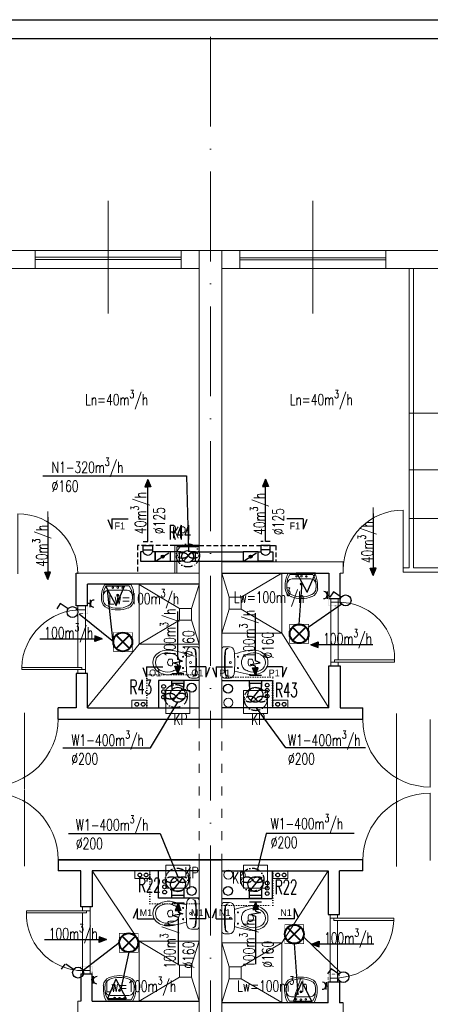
# Model space of a CAD drawing. Header units: millimetres. Extents: x -6513 to 30474, y -6915 to 65597.
# Tile 139 of 256: x -1906 to -1358, y 16521 to 17836. Entities that reach past the tile are written whole.
import ezdxf
from ezdxf.enums import TextEntityAlignment as Align

# ---------------------------------------------------------------- set-up
doc = ezdxf.new("R2010")
doc.units = ezdxf.units.MM
for name, pattern in [('ACAD_ISO03W100', [30, 12, -18]), ('ACAD_ISO10W100', [18, 12, -3, 0, -3]), ('DASHED', [19.05, 12.7, -6.35]), ('DOT', [6.35, 0, -6.35])]:
    doc.linetypes.add(name, pattern=pattern)
doc.layers.get('0').update_dxf_attribs({"color": 8})
for name, color, linetype in [('A200_General07', 8, 'Continuous'), ('A200_General08', 8, 'Continuous'), ('A270_text04', 8, 'Continuous'), ('A_obudowy', 8, 'Continuous'), ('DB_inst_pomocn', 8, 'Continuous'), ('DB_WM_nawiew-opis', 8, 'Continuous')]:
    doc.layers.add(name, color=color, linetype=linetype)
for name, color, linetype, lineweight in [('A_cienka', 8, 'Continuous', 5), ('A_linia przekroj', 8, 'Continuous', 25), ('A_osie', 8, 'ACAD_ISO10W100', 5), ('A_przerywana', 8, 'ACAD_ISO03W100', 5), ('A_widok', 8, 'Continuous', 13), ('cieńkie', 8, 'Continuous', 9), ('DB-WM-nawiew-opis', 8, 'Continuous', 25), ('DB-WM-nawiew-opis-odnośnik', 8, 'Continuous', 30), ('DB-WM-wywiew-opis', 8, 'Continuous', 25), ('DB-WM-wywiew-opis-odnośnik', 8, 'Continuous', 30), ('DB_WM_nawiew', 8, 'Continuous', 30), ('DB_WM_wywiew', 8, 'Continuous', 30), ('DB_WM_ścianka nowa', 8, 'Continuous', 25), ('E_gniazda wtykowe', 1, 'Continuous', 30), ('E_oświetlenie', 1, 'Continuous', 30), ('E_technologia', 1, 'ACAD_ISO10W100', 30), ('noew ściany archwig', 8, 'Continuous', 9), ('R-TABELKA', 8, 'Continuous', 25), ('snitarne archwig nowe', 8, 'Continuous', 9), ('Stolarka ARCHWIG', 8, 'Continuous', 5), ('widokowe ARCHWIG', 8, 'Continuous', 5), ('wyburzenia', 8, 'DOT', 20), ('Ściany ARCHWIG', 8, 'Continuous', 30)]:
    doc.layers.add(name, color=color, linetype=linetype, lineweight=lineweight)
doc.styles.add('BRH', font='txt')
doc.styles.add('SIMPLEXD', font='SIMPLEX.SHX', dxfattribs={"width": 0.6})
doc.styles.get("Standard").update_dxf_attribs({"font": 'txt.shx', "width": 0.9})

# ---------------------------------------------------------------- blocks, each defined once
blk = doc.blocks.new('drzwi schem')
at = {"color": 252, "ltscale": 10}
blk.add_line((0.5, -0.093), (0.5, 1.04), dxfattribs=at)
at = {"color": 252}
blk.add_line((0, 0), (0, 1), dxfattribs=at)
blk.add_arc((0, 0), 1, 0, 90, dxfattribs=at)
blk = doc.blocks.new('klop oli 2')
at = {"layer": 'snitarne archwig nowe', "color": 252}
for p, q in [((0, 17.2), (0, 0)), ((3.8, 20.9), (10.5, 20.9)), ((0, -17.2), (0, 0)), ((3.8, 0), (3.8, 1)), ((3.8, 0), (3.8, -1)), ((38.9, 4.5), (37, 4.5)), ((38.9, -4.5), (37, -4.5)), ((3.8, -20.9), (10.5, -20.9))]:
    blk.add_line(p, q, dxfattribs=at)
for centre, radius in [((11.5, 0), 1.27), ((11.5, 0), 1.27), ((21.6, 7.5), 0.706), ((21.6, -7.5), 0.706)]:
    blk.add_circle(centre, radius, dxfattribs=at)
for centre, radius, start, end in [((3.8, 17.2), 3.76, 90, 180), ((144.9, 0), 141.2, 173.7281, 180), ((144.9, 0), 140.5, 173.6694, 180), ((8.4, 15), 3.76, 90, 173.7281), ((9, 15.1), 3.76, 100.2428, 173.7859), ((10.5, 14.9), 6.02, 6.7931, 90), ((-114.7, 0), 132.1, 0, 6.7931), ((80, -215.2), 235.3, 101.5744, 105.544), ((44.8, -39.8), 56.5, 94.3794, 102.2907), ((41.4, -8), 24.5, 51.2869, 92.3028), ((144.9, 0), 141.2, 180, 186.2719), ((144.9, 0), 140.5, 180, 186.3306), ((-114.7, 0), 132.1, 353.2069, 0), ((43.3, 0), 16.9, 173.7581, 180), ((43.3, 0), 16.9, 180, 186.2419), ((37.3, 0.7), 10.9, 117.4027, 173.7581), ((43.1, -10.6), 23.5, 101.6195, 117.4027), ((63.6, 0), 28.2, 173.3508, 180), ((63.6, 0), 28.2, 180, 186.6492), ((37, 3.1), 1.41, 90, 173.3508), ((42.4, -7.4), 20.3, 60.8839, 101.6195), ((38.9, 1.7), 2.82, 36.8699, 90), ((36.6, 0), 5.65, 0, 36.8699), ((36.6, 0), 5.65, 323.1301, 0), ((46.6, 0), 11.8, 0, 60.8839), ((46.6, 0), 11.8, 299.1161, 0), ((46.6, 0), 15.1, 0, 47.5638), ((46.6, 0), 15.1, 312.4362, 0), ((80, 215.2), 235.3, 254.456, 258.4256), ((37.3, -0.7), 10.9, 186.2419, 242.5973), ((43.1, 10.6), 23.5, 242.5973, 258.3805), ((37, -3.1), 1.41, 186.6492, 270), ((42.4, 7.4), 20.3, 258.3805, 299.1161), ((38.9, -1.7), 2.82, 270, 323.1301), ((41.4, 8), 24.5, 267.6972, 308.7131), ((3.8, -17.2), 3.76, 180, 270), ((8.4, -15), 3.76, 186.2719, 270), ((9, -15.1), 3.76, 186.2141, 259.7572), ((10.5, -14.9), 6.02, 270, 353.2069), ((44.8, 39.8), 56.5, 257.7093, 265.6206)]:
    blk.add_arc(centre, radius, start, end, dxfattribs=at)
blk = doc.blocks.new('umywalka oli2')
at = {"layer": 'snitarne archwig nowe', "color": 252}
for p, q in [((0, 17.6), (0, 0)), ((2, 15.4), (2, 0)), ((20.9, 21.6), (13.7, 21.6)), ((0, 0), (0, -17.6)), ((2, 0), (2, -15.4)), ((7.9, 0), (7.9, 10.8)), ((7.9, -10.8), (7.9, 0)), ((13.7, -21.6), (20.9, -21.6))]:
    blk.add_line(p, q, dxfattribs=at)
for centre, radius in [((4.1, 0), 1.11), ((4.5, 6.6), 0.994), ((14.5, 0), 1.48), ((14.5, 0), 0.946), ((4.5, -6.6), 0.994)]:
    blk.add_circle(centre, radius, dxfattribs=at)
for centre, radius, start, end in [((15.6, -9.9), 31.5, 93.3155, 119.5931), ((14.2, -1.1), 20.5, 88.5847, 126.5008), ((15.3, 12), 7.48, 91.7023, 188.8292), ((17.3, -1.9), 21.5, 82.9063, 97.0937), ((20.4, 10.2), 9.2, 23.1986, 92.7468), ((20.2, 9.5), 12.2, 20.9395, 86.4287), ((-1.2, 0), 33.1, 360, 24.6987), ((-3.2, 0), 37.4, 360, 21.6896), ((-1.2, 0), 33.1, 335.3013, 0), ((-3.2, 0), 37.4, 338.3104, 0), ((15.3, -12), 7.48, 171.1708, 268.2977), ((15.6, 9.9), 31.5, 240.4069, 266.6845), ((14.2, 1.1), 20.5, 233.4992, 271.4153), ((17.3, 1.9), 21.5, 262.9063, 277.0937), ((20.4, -10.2), 9.2, 267.2532, 336.8014), ((20.2, -9.5), 12.2, 273.5713, 339.0605)]:
    blk.add_arc(centre, radius, start, end, dxfattribs=at)
blk = doc.blocks.new('A$C2355049C')
at = {"layer": 'DB-WM-nawiew-opis-odnośnik'}
h = blk.add_hatch(color=256, dxfattribs=at)
h.paths.add_polyline_path([(0, -9.8), (3.9, -9.8), (0, 0)])
h.paths.add_polyline_path([(0, 0), (-3.9, -9.8), (0, -9.8)])
at = {"layer": 'DB-WM-nawiew-opis-odnośnik', "flags": 128}
for points in [[(0, 0), (-3.9, -9.8), (0, -9.8)], [(0, -82.9), (0, 0)], [(0, 0), (3.9, -9.8), (0, -9.8)]]:
    blk.add_lwpolyline(points, dxfattribs=at)
blk = doc.blocks.new('A$C620C4C60')
at = {"layer": 'DB-WM-wywiew-opis-odnośnik'}
h = blk.add_hatch(color=256, dxfattribs=at)
h.paths.add_polyline_path([(0, 0), (9.8, 3.9), (9.8, 0)])
h.paths.add_polyline_path([(9.8, 0), (9.8, -3.9), (0, 0)])
at = {"layer": 'DB-WM-wywiew-opis-odnośnik', "flags": 128}
for points in [[(0, 0), (9.8, 3.9), (9.8, 0)], [(0, 0), (12.1, 0)], [(0, 0), (9.8, -3.9), (9.8, 0)], [(12.1, 0), (14.4, -6.5), (16.6, 6.4), (18.9, 0)], [(18.9, 0), (82.9, 0)]]:
    blk.add_lwpolyline(points, dxfattribs=at)
blk = doc.blocks.new('Sect Mk right')
at = {"layer": 'A200_General07', "color": 1}
for p, q in [((0, 6.01), (0, -0.21)), ((0, 6.01), (3.92, 6.01)), ((0.29, 7.48), (3.92, 6.01))]:
    blk.add_line(p, q, dxfattribs=at)
at = {"layer": 'A270_text04', "color": 0, "style": 'BRH'}
blk.add_attdef('-', text='', height=4.51, dxfattribs=at).set_placement((1.77, 1.49), align=Align.MIDDLE)
blk = doc.blocks.new('gw1')
at = {"layer": 'E_gniazda wtykowe'}
for p, q in [((99083.8, 55839.3), (99080.1, 55839.3)), ((99083.8, 55833.1), (99083.8, 55845.4))]:
    blk.add_line(p, q, dxfattribs=at)
blk.add_arc((99089.8, 55839), 6.04, 87.7958, 267.7958, dxfattribs=at)
blk = doc.blocks.new('raster')
at = {"layer": 'E_oświetlenie', "lineweight": 40}
for p, q in [((-21.2, 21.2), (21.2, -21.2)), ((21.2, 21.2), (-21.2, -21.2))]:
    blk.add_line(p, q, dxfattribs=at)
at = {"layer": 'E_oświetlenie', "const_width": 2}
blk.add_lwpolyline([(-30, -30), (30, -30), (30, 30), (-30, 30)], close=True, dxfattribs=at)
at = {"layer": 'E_oświetlenie', "lineweight": 40}
blk.add_circle((0, 0), 30, dxfattribs=at)

msp = doc.modelspace()

# ---------------------------------------------------------------- hatches: boundary and pattern name
at = {"layer": 'DB_WM_nawiew'}
h = msp.add_hatch(color=256, dxfattribs=at)
edge = h.paths.add_edge_path()
edge.add_arc((-1715.052, 17118.577), 2, 0, 360)
h = msp.add_hatch(color=256, dxfattribs=at)
edge = h.paths.add_edge_path()
edge.add_arc((-1597.841, 17118.577), 2, 0, 360)

# ---------------------------------------------------------------- linework, layer by layer
at = {"layer": 'A_cienka', "ltscale": 10}
for p, q in [((-1787.946, 17443.178), (-1787.946, 17593.975)), ((-1514.946, 17443.178), (-1514.946, 17593.975))]:
    msp.add_line(p, q, dxfattribs=at)
at = {"layer": 'A_cienka'}
for p, q in [((-2776.446, 17527.577), (2360.554, 17527.577)), ((-2776.446, 17527.577), (4647.554, 17527.577)), ((-1885.446, 17518.577), (-1690.446, 17518.577)), ((-1885.446, 17515.577), (-1690.446, 17515.577)), ((-1417.446, 17517.734), (-1612.446, 17517.734)), ((-1417.446, 17514.734), (-1612.446, 17514.734)), ((-2206.446, 17503.577), (-1666.446, 17503.577)), ((-1636.446, 17503.577), (-1096.446, 17503.577)), ((-1336.446, 17310.329), (-1386.446, 17310.329)), ((-1336.446, 17234.248), (-1386.446, 17234.248)), ((-1336.446, 17169.439), (-1386.446, 17169.439))]:
    msp.add_line(p, q, dxfattribs=at)
at = {"layer": 'A_linia przekroj'}
for p, q in [((-1854.661, 16901.577), (-1854.661, 16916.577)), ((-1478.446, 16916.577), (-1448.232, 16916.577)), ((-1448.232, 16901.577), (-1448.232, 16916.577)), ((-1854.661, 16901.577), (-1636.446, 16901.577)), ((-1854.661, 16901.577), (-1448.232, 16901.577)), ((-1854.661, 16713.577), (-1636.446, 16713.577)), ((-1854.661, 16713.577), (-1854.661, 16698.577)), ((-1448.216, 16713.577), (-1854.661, 16713.577)), ((-1448.216, 16698.577), (-1448.216, 16713.577)), ((-1824.446, 16698.577), (-1854.661, 16698.577)), ((-1448.216, 16698.577), (-1479.446, 16698.577)), ((-1474.353, 16522.577), (-1479.446, 16522.577))]:
    msp.add_line(p, q, dxfattribs=at)
at = {"layer": 'A_obudowy', "linetype": 'DASHED', "ltscale": 0.5}
for p, q in [((-1698.946, 17133.577), (-1748.752, 17133.577)), ((-1748.752, 17133.577), (-1748.752, 17096.577)), ((-1666.446, 17133.577), (-1564.141, 17133.577)), ((-1564.141, 17133.577), (-1564.141, 17111.577))]:
    msp.add_line(p, q, dxfattribs=at)
at = {"layer": 'A_obudowy', "linetype": 'ByBlock'}
for p, q in [((-1666.446, 17133.577), (-1698.946, 17133.577)), ((-1666.446, 17131.577), (-1696.446, 17131.577))]:
    msp.add_line(p, q, dxfattribs=at)
at = {"layer": 'A_osie', "ltscale": 10}
msp.add_line((-1651.446, 16072.134), (-1651.446, 17824.193), dxfattribs=at)
at = {"layer": 'A_przerywana', "linetype": 'ByBlock'}
for p, q in [((-1698.946, 17133.577), (-1698.946, 17096.577)), ((-1696.446, 17131.577), (-1696.446, 17096.577))]:
    msp.add_line(p, q, dxfattribs=at)
at = {"layer": 'A_przerywana'}
for p, q in [((-1666.446, 16901.577), (-1666.446, 16713.577)), ((-1636.446, 16901.577), (-1636.446, 16713.577))]:
    msp.add_line(p, q, dxfattribs=at)
at = {"layer": 'A_przerywana', "color": 252}
for p, q in [((-1666.446, 16901.577), (-1666.446, 16713.577)), ((-1666.446, 16901.577), (-1666.446, 16713.577)), ((-1636.446, 16901.577), (-1636.446, 16713.577)), ((-1636.446, 16901.577), (-1636.446, 16713.577))]:
    msp.add_line(p, q, dxfattribs=at)
at = {"layer": 'A_widok', "ltscale": 5}
for p, q in [((-1666.446, 17527.577), (-1666.446, 17021.577)), ((-1666.446, 17527.577), (-1636.446, 17527.577)), ((-1636.446, 17527.577), (-1636.446, 17021.577)), ((-1386.446, 17502.734), (-1386.446, 17103.734)), ((-1380.446, 17502.734), (-1380.446, 17103.734)), ((-1666.446, 16901.577), (-1666.446, 17170.363)), ((-1636.446, 16901.577), (-1636.446, 17170.111)), ((-1474.303, 17111.577), (-1636.396, 17111.577)), ((-1474.303, 17111.577), (-1474.303, 17096.577)), ((-1386.446, 17103.734), (-1394.353, 17103.734)), ((-1394.353, 17103.734), (-1394.353, 17097.734)), ((-1342.446, 17103.734), (-1380.446, 17103.734)), ((-1830.446, 17096.577), (-1666.446, 17096.577)), ((-1474.303, 17096.577), (-1478.446, 17096.577)), ((-1336.446, 17097.734), (-1394.353, 17097.734)), ((-1666.446, 16713.577), (-1666.446, 16444.79)), ((-1636.446, 16713.577), (-1636.446, 16445.042)), ((-1666.446, 16087.577), (-1666.446, 16593.577)), ((-1636.446, 16087.577), (-1636.446, 16593.577)), ((-1828.546, 16509.577), (-1828.54, 16524.577)), ((-1828.54, 16524.577), (-1824.446, 16524.577)), ((-1474.353, 16510.577), (-1474.353, 16522.577))]:
    msp.add_line(p, q, dxfattribs=at)
for points in [[(-1987.446, 17527.577), (-1885.446, 17527.577), (-1885.446, 17503.577), (-1987.446, 17503.577)], [(-1666.446, 17503.577), (-1690.446, 17503.577), (-1690.446, 17527.577), (-1666.446, 17527.577)], [(-1636.446, 17503.577), (-1612.446, 17503.577), (-1612.446, 17527.577), (-1636.446, 17527.577)], [(-1417.446, 17527.577), (-1315.446, 17527.577), (-1315.446, 17503.577), (-1417.446, 17503.577)]]:
    msp.add_lwpolyline(points, close=True, dxfattribs=at)
at = {"layer": 'cieńkie'}
for p, q in [((-1711.033, 16939.769), (-1679.033, 16939.769)), ((-1711.033, 16908.769), (-1711.033, 16939.769)), ((-1708.533, 16939.769), (-1681.533, 16939.769)), ((-1679.033, 16939.769), (-1679.033, 16908.769)), ((-1607.541, 16908.769), (-1607.541, 16939.769)), ((-1607.541, 16939.769), (-1575.541, 16939.769)), ((-1605.041, 16939.769), (-1578.041, 16939.769)), ((-1575.541, 16939.769), (-1575.541, 16908.769)), ((-1679.033, 16908.769), (-1679.033, 16922.769)), ((-1575.541, 16908.769), (-1575.541, 16922.769)), ((-1711.033, 16908.769), (-1697.033, 16908.769)), ((-1679.033, 16908.769), (-1711.033, 16908.769)), ((-1702.033, 16908.769), (-1688.033, 16908.769)), ((-1575.541, 16908.769), (-1607.541, 16908.769)), ((-1598.541, 16908.769), (-1584.541, 16908.769)), ((-1711.033, 16675.577), (-1711.033, 16706.577)), ((-1711.033, 16706.577), (-1679.033, 16706.577)), ((-1708.533, 16706.577), (-1681.533, 16706.577)), ((-1679.033, 16706.577), (-1679.033, 16675.577)), ((-1679.033, 16706.577), (-1679.033, 16675.577)), ((-1607.541, 16675.577), (-1607.541, 16706.577)), ((-1607.541, 16706.577), (-1575.541, 16706.577)), ((-1605.041, 16706.577), (-1578.041, 16706.577)), ((-1575.541, 16706.577), (-1575.541, 16675.577)), ((-1679.033, 16675.577), (-1679.033, 16689.577)), ((-1679.033, 16675.577), (-1679.033, 16689.577)), ((-1575.541, 16675.577), (-1575.541, 16689.577)), ((-1711.033, 16675.577), (-1697.033, 16675.577)), ((-1679.033, 16675.577), (-1711.033, 16675.577)), ((-1679.033, 16675.577), (-1711.033, 16675.577)), ((-1702.033, 16675.577), (-1688.033, 16675.577)), ((-1702.033, 16675.577), (-1688.033, 16675.577)), ((-1607.541, 16675.577), (-1593.541, 16675.577)), ((-1575.541, 16675.577), (-1607.541, 16675.577)), ((-1575.541, 16675.577), (-1607.541, 16675.577)), ((-1598.541, 16675.577), (-1584.541, 16675.577)), ((-1598.541, 16675.577), (-1584.541, 16675.577))]:
    msp.add_line(p, q, dxfattribs=at)
for centre in [(-1627.605, 16923.456), (-1627.605, 16693.644)]:
    msp.add_circle(centre, 6, dxfattribs=at)
at = {"layer": 'DB-WM-nawiew-opis'}
msp.add_lwpolyline([(-1875.146, 17226.641), (-1683.468, 17226.641), (-1680.903, 17125.11)], dxfattribs=at)
at = {"layer": 'DB-WM-wywiew-opis'}
for points in [[(-1848.509, 16862.956), (-1731.555, 16862.956), (-1695.033, 16924.269)], [(-1444.486, 16862.956), (-1551.019, 16862.956), (-1590.024, 16916.715)], [(-1840.901, 16748.829), (-1718.693, 16748.829), (-1694.878, 16690.949)], [(-1459.696, 16748.829), (-1576.99, 16748.829), (-1589.333, 16699.2)]]:
    msp.add_lwpolyline(points, dxfattribs=at)
at = {"layer": 'DB_inst_pomocn'}
for centre, radius in [((-1713.934, 16945.16), 2.5), ((-1713.934, 16938.104), 2.5), ((-1676.419, 16943.346), 6), ((-1627.913, 16942.147), 6), ((-1575.696, 16946.882), 2.5), ((-1575.696, 16939.897), 2.5), ((-1713.934, 16930.933), 2.5), ((-1575.696, 16932.193), 2.5), ((-1712.586, 16684.595), 2.5), ((-1712.586, 16677.424), 2.5), ((-1676.419, 16672.063), 6), ((-1627.913, 16672.063), 6), ((-1575.696, 16682.491), 2.5), ((-1575.696, 16675.512), 2.5), ((-1575.696, 16675.506), 2.5), ((-1712.586, 16670.368), 2.5), ((-1575.696, 16668.456), 2.5)]:
    msp.add_circle(centre, radius, dxfattribs=at)
at = {"layer": 'DB_WM_nawiew', "linetype": 'DASHED', "ltscale": 0.5}
for points in [[(-1741.152, 17138.577), (-1728.652, 17138.577)], [(-1571.741, 17138.577), (-1584.241, 17138.577)]]:
    msp.add_lwpolyline(points, dxfattribs=at)
at = {"layer": 'DB_WM_nawiew'}
for points in [[(-1744.752, 17112.327), (-1725.052, 17112.327), (-1725.052, 17124.827), (-1728.652, 17124.827)], [(-1741.152, 17124.827), (-1744.752, 17124.827), (-1744.752, 17112.327)], [(-1741.152, 17127.324), (-1741.152, 17133.577), (-1728.652, 17133.577), (-1728.652, 17127.324)], [(-1741.152, 17124.827), (-1741.152, 17127.577), (-1728.652, 17127.577), (-1728.652, 17124.827)], [(-1705.052, 17124.827), (-1725.052, 17124.827), (-1725.052, 17112.327), (-1705.052, 17112.327)], [(-1691.052, 17124.827), (-1705.052, 17124.827), (-1705.052, 17112.327), (-1691.052, 17112.327)], [(-1687.046, 17112.327), (-1692.852, 17112.327), (-1692.852, 17124.827), (-1687.046, 17124.827)], [(-1687.362, 17112.593), (-1676.742, 17124.56)], [(-1677.058, 17112.327), (-1671.252, 17112.327), (-1671.252, 17124.827), (-1677.058, 17124.827)], [(-1673.052, 17124.827), (-1607.841, 17124.827)], [(-1587.841, 17124.827), (-1607.841, 17124.827), (-1607.841, 17112.327), (-1587.841, 17112.327)], [(-1568.141, 17112.327), (-1587.841, 17112.327), (-1587.841, 17124.827), (-1584.241, 17124.827)], [(-1571.741, 17127.577), (-1571.741, 17133.577), (-1584.241, 17133.577), (-1584.241, 17127.577)], [(-1571.741, 17124.827), (-1571.741, 17127.577), (-1584.241, 17127.577), (-1584.241, 17124.827)], [(-1571.741, 17124.827), (-1568.141, 17124.827), (-1568.141, 17112.327)], [(-1723.281, 17113.434), (-1707.16, 17123.51)], [(-1673.052, 17112.327), (-1607.841, 17112.327)], [(-1606.07, 17113.434), (-1589.948, 17123.51)]]:
    msp.add_lwpolyline(points, dxfattribs=at)
at = {"layer": 'DB_WM_nawiew', "color": 1}
msp.add_circle((-1682.052, 17118.577), 8, dxfattribs=at)
at = {"layer": 'DB_WM_nawiew'}
for centre in [(-1715.052, 17118.577), (-1597.841, 17118.577)]:
    msp.add_circle(centre, 2, dxfattribs=at)
for centre in [(-1734.902, 17127.057), (-1577.991, 17127.057)]:
    msp.add_arc(centre, 6.636, 199.636833, 340.363167, dxfattribs=at)
at = {"layer": 'DB_WM_wywiew'}
for points in [[(-1703.005, 16962.228), (-1687.005, 16962.228)], [(-1599.513, 16960.228), (-1583.513, 16960.228)], [(-1703.033, 16944.877), (-1703.033, 16953.205), (-1687.033, 16953.205), (-1687.033, 16944.877)], [(-1687.033, 16940.077), (-1687.033, 16949.077), (-1703.033, 16949.077), (-1703.033, 16940.077)], [(-1701.224, 16926.223), (-1688.843, 16941.93)], [(-1599.541, 16944.877), (-1599.541, 16953.017), (-1583.541, 16953.017), (-1583.541, 16944.877)], [(-1583.541, 16940.077), (-1583.541, 16949.077), (-1599.541, 16949.077), (-1599.541, 16940.077)], [(-1597.731, 16926.223), (-1585.35, 16941.93)], [(-1701.068, 16673.095), (-1688.687, 16688.802)], [(-1597.731, 16673.223), (-1585.35, 16688.93)], [(-1686.878, 16674.949), (-1686.878, 16665.949), (-1702.878, 16665.949), (-1702.878, 16674.949)], [(-1686.878, 16670.277), (-1686.878, 16662.077), (-1702.878, 16662.077), (-1702.878, 16670.277)], [(-1583.541, 16674.821), (-1583.541, 16665.821), (-1599.541, 16665.821), (-1599.541, 16674.821)], [(-1583.541, 16670.277), (-1583.541, 16661.949), (-1599.541, 16661.949), (-1599.541, 16670.277)], [(-1686.75, 16655.733), (-1702.75, 16655.733)], [(-1583.257, 16656.949), (-1599.257, 16656.949)]]:
    msp.add_lwpolyline(points, dxfattribs=at)
at = {"layer": 'DB_WM_wywiew', "color": 240}
msp.add_circle((-1682.052, 17118.577), 8, dxfattribs=at)
at = {"layer": 'DB_WM_wywiew', "color": 1}
for centre in [(-1695.033, 16934.077), (-1591.541, 16934.077), (-1694.878, 16680.949), (-1591.541, 16681.077)]:
    msp.add_circle(centre, 10, dxfattribs=at)
at = {"layer": 'DB_WM_ścianka nowa'}
for points in [[(-1666.602, 16953.205), (-1720.602, 16953.205), (-1720.602, 16916.705)], [(-1636.602, 16953.017), (-1568.602, 16953.017), (-1568.602, 16916.705)], [(-1666.602, 16662.077), (-1720.602, 16662.077), (-1720.602, 16698.705)], [(-1636.602, 16661.949), (-1568.602, 16661.949), (-1568.602, 16698.705)]]:
    msp.add_lwpolyline(points, dxfattribs=at)
at = {"layer": 'E_oświetlenie'}
for p, q in [((-1522.548, 17070.871), (-1536.088, 17096.924)), ((-1511.305, 17096.569), (-1536.088, 17096.924)), ((-1522.548, 17070.871), (-1511.305, 17096.569)), ((-1777.339, 17053.192), (-1790.879, 17079.245)), ((-1766.096, 17078.889), (-1790.879, 17079.245)), ((-1780.967, 17000.317), (-1788.898, 17073.613)), ((-1777.339, 17053.192), (-1766.096, 17078.889)), ((-1533.104, 17028.041), (-1529.318, 17083.898)), ((-1487.375, 17071.312), (-1492.076, 17064.536)), ((-1477.083, 17064.172), (-1487.375, 17071.312)), ((-1851.748, 17055.689), (-1856.449, 17048.913)), ((-1841.456, 17048.549), (-1851.748, 17055.689)), ((-1476.208, 17054.867), (-1520.94, 17023.706)), ((-1780.967, 17004.577), (-1826.659, 17041.532)), ((-1773.115, 16602.721), (-1821.299, 16565.459)), ((-1539.631, 16601.571), (-1534.762, 16533.296)), ((-1526.595, 16609.821), (-1478.128, 16562.938)), ((-1760.515, 16590.121), (-1770.843, 16541.148)), ((-1845.695, 16574.088), (-1850.396, 16567.312)), ((-1834.01, 16566.948), (-1844.302, 16574.088)), ((-1490.47, 16568.103), (-1495.171, 16561.327)), ((-1480.178, 16560.963), (-1490.47, 16568.103)), ((-1777.613, 16554.174), (-1788.856, 16528.477)), ((-1777.613, 16554.174), (-1764.073, 16528.121)), ((-1529.576, 16550.495), (-1540.819, 16524.797)), ((-1529.576, 16550.495), (-1516.036, 16524.442)), ((-1788.856, 16528.477), (-1764.073, 16528.121)), ((-1540.819, 16524.797), (-1516.036, 16524.442))]:
    msp.add_line(p, q, dxfattribs=at)
at = {"layer": 'E_oświetlenie', "const_width": 1.05}
for points in [[(-1536.088, 17096.924), (-1522.548, 17070.871), (-1511.305, 17096.569)], [(-1790.879, 17079.245), (-1777.339, 17053.192), (-1766.096, 17078.889)], [(-1764.073, 16528.121), (-1777.613, 16554.174), (-1788.856, 16528.477)], [(-1516.036, 16524.442), (-1529.576, 16550.495), (-1540.819, 16524.797)]]:
    msp.add_lwpolyline(points, close=True, dxfattribs=at)
at = {"layer": 'E_oświetlenie'}
for centre in [(-1471.124, 17060.038), (-1835.498, 17044.416), (-1828.052, 16562.814), (-1474.22, 16556.83)]:
    msp.add_circle(centre, 7.252, dxfattribs=at)
at = {"layer": 'E_technologia'}
for p, q in [((-1682.654, 17121.497), (-1680.25, 17118.718)), ((-1680.25, 17121.497), (-1682.654, 17118.718)), ((-1698.925, 16933.55), (-1696.521, 16930.771)), ((-1696.521, 16933.55), (-1698.925, 16930.771)), ((-1592.298, 16929.555), (-1589.893, 16926.776)), ((-1589.893, 16929.555), (-1592.298, 16926.776)), ((-1697.251, 16688.302), (-1694.846, 16685.523)), ((-1694.846, 16688.302), (-1697.251, 16685.523)), ((-1596.724, 16688.302), (-1594.32, 16685.523)), ((-1594.32, 16688.302), (-1596.724, 16685.523))]:
    msp.add_line(p, q, dxfattribs=at)
for centre in [(-1681.452, 17120.107), (-1697.723, 16932.161), (-1591.095, 16928.166), (-1696.048, 16686.912), (-1595.522, 16686.912)]:
    msp.add_circle(centre, 15.427, dxfattribs=at)
for centre, start_param, end_param in [((-1689.079, 17120.107), 3.54986568, 9.01650493), ((-1673.825, 17120.107), 0.40827303, 5.87491228), ((-1705.35, 16932.161), 3.54986568, 9.01650493), ((-1690.096, 16932.161), 0.40827303, 5.87491228), ((-1598.722, 16928.166), 3.54986568, 9.01650493), ((-1583.468, 16928.166), 0.40827303, 5.87491228), ((-1703.675, 16686.912), 3.54986568, 9.01650493), ((-1688.421, 16686.912), 0.40827303, 5.87491228), ((-1603.149, 16686.912), 3.54986568, 9.01650493), ((-1587.895, 16686.912), 0.40827303, 5.87491228)]:
    msp.add_ellipse(centre, major_axis=(-7, 0), ratio=0.5, start_param=start_param, end_param=end_param, dxfattribs=at)
at = {"layer": 'R-TABELKA'}
for p, q in [((-3136.084, 17835.732), (8327.828, 17835.732)), ((-3011.084, 17810.732), (8302.828, 17810.732))]:
    msp.add_line(p, q, dxfattribs=at)
at = {"layer": 'snitarne archwig nowe'}
for p, q in [((-1556.29, 17016.421), (-1493.446, 16916.577)), ((-1746.603, 17001.421), (-1815.446, 16917.335)), ((-1746.603, 16604.733), (-1809.446, 16698.577))]:
    msp.add_line(p, q, dxfattribs=at)
for points in [[(-1636.446, 17016.421), (-1556.29, 17016.421), (-1556.29, 17096.577)], [(-1626.29, 17064.421), (-1636.29, 17096.421)], [(-1610.29, 17064.421), (-1556.29, 17096.421)], [(-1746.603, 17081.577), (-1746.603, 17001.421), (-1666.446, 17001.421)], [(-1692.603, 17049.421), (-1746.603, 17081.421)], [(-1676.603, 17049.421), (-1666.603, 17081.421)], [(-1626.29, 17048.421), (-1636.29, 17016.421)], [(-1610.29, 17048.421), (-1556.29, 17016.421)], [(-1692.603, 17033.421), (-1746.603, 17001.421)], [(-1676.603, 17033.421), (-1666.603, 17001.421)], [(-1556.29, 16602.733), (-1494.446, 16698.577)], [(-1746.603, 16524.577), (-1746.603, 16604.733), (-1666.446, 16604.733)], [(-1692.603, 16572.733), (-1746.603, 16604.733)], [(-1676.603, 16572.733), (-1666.603, 16604.733)], [(-1636.446, 16602.733), (-1556.29, 16602.733), (-1556.29, 16522.577)], [(-1626.29, 16570.733), (-1636.29, 16602.733)], [(-1610.29, 16570.733), (-1556.29, 16602.733)], [(-1692.603, 16556.733), (-1746.603, 16524.733)], [(-1676.603, 16556.733), (-1666.603, 16524.733)], [(-1626.29, 16554.733), (-1636.29, 16522.733)], [(-1610.29, 16554.733), (-1556.29, 16522.733)]]:
    msp.add_lwpolyline(points, dxfattribs=at)
for points in [[(-1626.29, 17048.421), (-1610.29, 17048.421), (-1610.29, 17064.421), (-1626.29, 17064.421)], [(-1676.603, 17049.421), (-1692.603, 17049.421), (-1692.603, 17033.421), (-1676.603, 17033.421)], [(-1676.603, 16572.733), (-1692.603, 16572.733), (-1692.603, 16556.733), (-1676.603, 16556.733)], [(-1626.29, 16554.733), (-1610.29, 16554.733), (-1610.29, 16570.733), (-1626.29, 16570.733)]]:
    msp.add_lwpolyline(points, close=True, dxfattribs=at)
at = {"layer": 'Stolarka ARCHWIG'}
for p, q in [((-1405.946, 16980.577), (-1485.946, 16980.577)), ((-1485.946, 16980.577), (-1485.946, 16977.577)), ((-1405.946, 16977.577), (-1405.946, 16980.577)), ((-1903.257, 16967.577), (-1903.257, 16970.577)), ((-1903.257, 16970.577), (-1823.257, 16970.577)), ((-1903.257, 16970.577), (-1903.257, 16967.577)), ((-1823.257, 16967.577), (-1903.257, 16967.577)), ((-1823.257, 16970.577), (-1823.257, 16967.577)), ((-1485.946, 16977.577), (-1405.946, 16977.577)), ((-1816.946, 16645.577), (-1896.946, 16645.577)), ((-1896.946, 16642.577), (-1896.946, 16645.577)), ((-1896.946, 16642.577), (-1816.946, 16642.577)), ((-1816.946, 16642.577), (-1816.946, 16645.577)), ((-1486.946, 16632.577), (-1486.946, 16635.577)), ((-1486.946, 16632.577), (-1486.946, 16635.577)), ((-1486.946, 16635.577), (-1406.946, 16635.577)), ((-1406.946, 16632.577), (-1486.946, 16632.577)), ((-1406.946, 16635.577), (-1406.946, 16632.577))]:
    msp.add_line(p, q, dxfattribs=at)
for points in [[(-1485.946, 17057.577), (-1480.946, 17057.577), (-1480.946, 17062.577), (-1490.946, 17062.577), (-1490.946, 17057.577), (-1483.446, 17057.577)], [(-1485.946, 17057.577), (-1480.946, 17057.577), (-1480.946, 17062.577), (-1490.946, 17062.577), (-1490.946, 17057.577), (-1483.446, 17057.577)], [(-1823.257, 17047.577), (-1828.257, 17047.577), (-1828.257, 17052.577), (-1818.257, 17052.577), (-1818.257, 17047.577), (-1825.757, 17047.577)], [(-1828.257, 17047.577), (-1828.257, 16970.577)], [(-1818.257, 17047.577), (-1818.257, 16967.577)], [(-1490.946, 16977.577), (-1490.946, 17057.577)], [(-1480.946, 17057.749), (-1480.946, 16980.577)], [(-1823.257, 16962.577), (-1828.257, 16962.577), (-1828.257, 16967.577), (-1818.257, 16967.577), (-1818.257, 16962.577), (-1825.757, 16962.577)], [(-1485.946, 16972.577), (-1480.946, 16972.577), (-1480.946, 16977.577), (-1490.946, 16977.577), (-1490.946, 16972.577), (-1483.446, 16972.577)], [(-1816.946, 16650.577), (-1811.946, 16650.577), (-1811.946, 16645.577), (-1821.946, 16645.577), (-1821.946, 16650.577), (-1814.446, 16650.577)], [(-1821.946, 16642.577), (-1821.946, 16565.468)], [(-1811.946, 16565.577), (-1811.946, 16645.577)], [(-1486.946, 16640.577), (-1491.946, 16640.577), (-1491.946, 16635.577), (-1481.946, 16635.577), (-1481.946, 16640.577), (-1489.446, 16640.577)], [(-1486.946, 16640.577), (-1491.946, 16640.577), (-1491.946, 16635.577), (-1481.946, 16635.577), (-1481.946, 16640.577), (-1489.446, 16640.577)], [(-1491.946, 16555.46), (-1491.946, 16635.46)], [(-1481.946, 16632.46), (-1481.946, 16555.46)], [(-1816.946, 16565.577), (-1811.946, 16565.577), (-1811.946, 16560.577), (-1821.946, 16560.577), (-1821.946, 16565.577), (-1814.446, 16565.577)], [(-1816.946, 16565.577), (-1811.946, 16565.577), (-1811.946, 16560.577), (-1821.946, 16560.577), (-1821.946, 16565.577), (-1814.446, 16565.577)], [(-1486.946, 16555.577), (-1491.946, 16555.577), (-1491.946, 16550.577), (-1481.946, 16550.577), (-1481.946, 16555.577), (-1489.446, 16555.577)]]:
    msp.add_lwpolyline(points, dxfattribs=at)
for centre, radius, start, end in [((-1823.358, 16967.623), 79.953, 89.92751, 177.883109), ((-1480.869, 16982.794), 74.955, 358.305166, 93.884215), ((-1821.09, 16641.369), 75.905, 177.955304, 273.129127), ((-1486.292, 16634.956), 79.382, 269.527921, 358.282698)]:
    msp.add_arc(centre, radius, start, end, dxfattribs=at)
at = {"layer": 'widokowe ARCHWIG'}
for p, q in [((-1736.446, 16926.577), (-1756.446, 16926.577)), ((-1756.446, 16926.577), (-1756.446, 16916.577)), ((-1756.446, 16916.577), (-1736.446, 16916.577)), ((-1736.446, 16916.577), (-1736.446, 16926.577)), ((-1548.446, 16926.577), (-1568.446, 16926.577)), ((-1568.446, 16926.577), (-1568.446, 16916.577)), ((-1568.446, 16916.577), (-1548.446, 16916.577)), ((-1548.446, 16916.577), (-1548.446, 16926.577)), ((-1732.446, 16698.577), (-1752.446, 16698.577)), ((-1752.446, 16698.577), (-1752.446, 16688.577)), ((-1732.446, 16688.577), (-1732.446, 16698.577)), ((-1548.446, 16698.577), (-1568.446, 16698.577)), ((-1568.446, 16698.577), (-1568.446, 16688.577)), ((-1548.446, 16688.577), (-1548.446, 16698.577)), ((-1752.446, 16688.577), (-1732.446, 16688.577)), ((-1568.446, 16688.577), (-1548.446, 16688.577))]:
    msp.add_line(p, q, dxfattribs=at)
at = {"layer": 'wyburzenia', "ltscale": 0.5}
for p, q in [((-1736.446, 16916.577), (-1736.446, 16960.577)), ((-1736.446, 16960.577), (-1666.446, 16960.577)), ((-1568.446, 16957.577), (-1636.446, 16957.577)), ((-1568.602, 16916.705), (-1568.602, 16957.705)), ((-1568.446, 16916.577), (-1568.446, 16957.577)), ((-1732.446, 16654.577), (-1732.446, 16698.577)), ((-1568.446, 16652.577), (-1568.446, 16698.577)), ((-1666.446, 16654.577), (-1732.446, 16654.577)), ((-1666.446, 16654.577), (-1721.446, 16654.577)), ((-1636.446, 16652.577), (-1568.446, 16652.577))]:
    msp.add_line(p, q, dxfattribs=at)
at = {"layer": 'wyburzenia', "ltscale": 0.2}
for points in [[(-1493.446, 17062.577), (-1478.446, 17062.577), (-1478.446, 17052.577), (-1493.446, 17052.577)], [(-1830.446, 17052.577), (-1815.446, 17052.577), (-1815.446, 17042.577), (-1830.446, 17042.577)], [(-1824.446, 16570.577), (-1809.446, 16570.577), (-1809.446, 16560.577), (-1824.446, 16560.577)], [(-1494.446, 16560.577), (-1479.446, 16560.577), (-1479.446, 16550.577), (-1494.446, 16550.577)]]:
    msp.add_lwpolyline(points, close=True, dxfattribs=at)
at = {"layer": 'Ściany ARCHWIG'}
for p, q in [((-1830.446, 17052.577), (-1830.446, 17096.577)), ((-1636.446, 17096.577), (-1493.446, 17096.577)), ((-1493.446, 17096.577), (-1493.446, 17062.577)), ((-1478.446, 17062.577), (-1478.446, 17096.577)), ((-1666.446, 17081.577), (-1815.446, 17081.577)), ((-1815.446, 17052.577), (-1815.446, 17081.577)), ((-1493.446, 17062.577), (-1478.446, 17062.577)), ((-1493.446, 17062.577), (-1478.446, 17062.577)), ((-1815.446, 17052.577), (-1830.446, 17052.577)), ((-1493.446, 16916.577), (-1493.446, 16972.577)), ((-1493.446, 16972.577), (-1478.446, 16972.577)), ((-1478.446, 16972.577), (-1478.446, 16916.577)), ((-1815.446, 16962.577), (-1830.446, 16962.577)), ((-1830.446, 16962.577), (-1830.446, 16916.577)), ((-1815.446, 16916.577), (-1815.446, 16962.577)), ((-1830.446, 16916.577), (-1854.661, 16916.577)), ((-1815.446, 16916.577), (-1666.446, 16916.577)), ((-1493.446, 16916.577), (-1636.446, 16916.577)), ((-1666.446, 16713.577), (-1721.446, 16713.577)), ((-1824.446, 16650.577), (-1824.446, 16698.577)), ((-1809.446, 16698.577), (-1809.446, 16650.577)), ((-1666.446, 16698.577), (-1809.446, 16698.577)), ((-1636.446, 16698.577), (-1494.446, 16698.577)), ((-1494.446, 16698.577), (-1494.446, 16640.577)), ((-1479.446, 16640.577), (-1479.446, 16698.577)), ((-1809.446, 16650.577), (-1824.446, 16650.577)), ((-1494.446, 16640.577), (-1479.446, 16640.577)), ((-1494.446, 16640.577), (-1479.446, 16640.577)), ((-1494.446, 16640.577), (-1479.446, 16640.577)), ((-1494.446, 16640.577), (-1479.446, 16640.577)), ((-1809.446, 16560.577), (-1824.446, 16560.577)), ((-1824.446, 16560.577), (-1824.446, 16524.577)), ((-1809.446, 16560.577), (-1824.446, 16560.577)), ((-1809.446, 16524.577), (-1809.446, 16560.577)), ((-1494.446, 16550.577), (-1479.446, 16550.577)), ((-1494.446, 16522.577), (-1494.446, 16550.577)), ((-1494.446, 16550.577), (-1479.446, 16550.577)), ((-1479.446, 16550.577), (-1479.446, 16522.577)), ((-1809.446, 16524.577), (-1666.446, 16524.577)), ((-1494.446, 16522.577), (-1636.446, 16522.577))]:
    msp.add_line(p, q, dxfattribs=at)
for centre in [(-1749.794, 16921.24), (-1741.277, 16921.24), (-1561.794, 16921.24), (-1553.277, 16921.24), (-1745.794, 16693.24), (-1737.277, 16693.24), (-1561.794, 16693.24), (-1553.277, 16693.24)]:
    msp.add_circle(centre, 2.5, dxfattribs=at)

# ---------------------------------------------------------------- block references
at = {"layer": 'A200_General08'}
ref = msp.add_blockref('Sect Mk right', (-1762.161, 17169.053), dxfattribs=dict(at, xscale=-3.5, yscale=3.5, zscale=3.5, rotation=90))
ref.add_attrib('-', 'F1', dxfattribs={"layer": 'A270_text04', "color": 7, "height": 9, "style": 'BRH'}).set_placement((-1772.332, 17159.598), align=Align.MIDDLE)
ref = msp.add_blockref('Sect Mk right', (-1549.026, 17169.053), dxfattribs=dict(at, xscale=3.5, yscale=3.5, zscale=3.5, rotation=270))
ref.add_attrib('-', 'F1', dxfattribs={"layer": 'A270_text04', "color": 7, "height": 9, "style": 'BRH'}).set_placement((-1538.855, 17159.598), align=Align.MIDDLE)
ref = msp.add_blockref('Sect Mk right', (-1715.537, 16971.421), dxfattribs=dict(at, xscale=-3.5, yscale=3.5, zscale=3.5, rotation=90))
ref.add_attrib('-', 'O1', dxfattribs={"layer": 'A270_text04', "color": 7, "height": 9, "style": 'BRH'}).set_placement((-1725.272, 16963.185), align=Align.MIDDLE)
ref = msp.add_blockref('Sect Mk right', (-1678.763, 16971.421), dxfattribs=dict(at, xscale=3.5, yscale=3.5, zscale=3.5, rotation=270))
ref.add_attrib('-', 'O1', dxfattribs={"layer": 'A270_text04', "color": 7, "height": 9, "style": 'BRH'}).set_placement((-1669.028, 16963.185), align=Align.MIDDLE)
ref = msp.add_blockref('Sect Mk right', (-1622.706, 16971.421), dxfattribs=dict(at, xscale=-3.5, yscale=3.5, zscale=3.5, rotation=90))
ref.add_attrib('-', 'P1', dxfattribs={"layer": 'A270_text04', "color": 7, "height": 9, "style": 'BRH'}).set_placement((-1632.441, 16963.185), align=Align.MIDDLE)
ref = msp.add_blockref('Sect Mk right', (-1576.182, 16971.421), dxfattribs=dict(at, xscale=3.5, yscale=3.5, zscale=3.5, rotation=270))
ref.add_attrib('-', 'P1', dxfattribs={"layer": 'A270_text04', "color": 7, "height": 9, "style": 'BRH'}).set_placement((-1566.446, 16963.185), align=Align.MIDDLE)
ref = msp.add_blockref('Sect Mk right', (-1727.762, 16634.742), dxfattribs=dict(at, xscale=3.5, yscale=3.5, zscale=3.5, rotation=90.00000000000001))
ref.add_attrib('-', 'M1', dxfattribs={"layer": 'A270_text04', "color": 7, "height": 9, "style": 'BRH'}).set_placement((-1737.498, 16642.978), align=Align.MIDDLE)
ref = msp.add_blockref('Sect Mk right', (-1678.763, 16634.742), dxfattribs=dict(at, xscale=-3.5, yscale=3.5, zscale=3.5, rotation=270))
ref.add_attrib('-', 'M1', dxfattribs={"layer": 'A270_text04', "color": 7, "height": 9, "style": 'BRH'}).set_placement((-1669.028, 16642.978), align=Align.MIDDLE)
ref = msp.add_blockref('Sect Mk right', (-1622.706, 16634.825), dxfattribs=dict(at, xscale=3.5, yscale=3.5, zscale=3.5, rotation=90.00000000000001))
ref.add_attrib('-', 'N1', dxfattribs={"layer": 'A270_text04', "color": 7, "height": 9, "style": 'BRH'}).set_placement((-1632.441, 16643.06), align=Align.MIDDLE)
ref = msp.add_blockref('Sect Mk right', (-1560.376, 16634.825), dxfattribs=dict(at, xscale=-3.5, yscale=3.5, zscale=3.5, rotation=270))
ref.add_attrib('-', 'N1', dxfattribs={"layer": 'A270_text04', "color": 7, "height": 9, "style": 'BRH'}).set_placement((-1550.64, 16643.06), align=Align.MIDDLE)
at = {"layer": 'A_cienka', "yscale": 80, "zscale": 80}
for p, xscale in [((-1908.54, 17095.577), 80), ((-1394.353, 17100.734), -80)]:
    msp.add_blockref('drzwi schem', p, dxfattribs=dict(at, xscale=xscale))
at = {"layer": 'A_widok', "ltscale": 5, "yscale": 90, "zscale": 90}
for p, xscale, rotation in [((-1944.661, 16901.577), -90, 180), ((-1358.232, 16900.734), 90, 179.9999999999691), ((-1358.232, 16712.734), -90, 359.9999999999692)]:
    msp.add_blockref('drzwi schem', p, dxfattribs=dict(at, xscale=xscale, rotation=rotation))
at = {"layer": 'A_widok', "ltscale": 5, "xscale": 90, "yscale": 90, "zscale": 90}
msp.add_blockref('drzwi schem', (-1944.661, 16713.577), dxfattribs=at)
at = {"layer": 'DB_WM_nawiew', "xscale": -1}
msp.add_blockref('A$C2355049C', (-1734.902, 17221.513), dxfattribs=at)
at = {"layer": 'DB_WM_nawiew'}
msp.add_blockref('A$C2355049C', (-1577.991, 17221.771), dxfattribs=at)
for p, rotation in [((-1868.54, 17088.154), 180), ((-1434.353, 17093.311), 180), ((-1517.667, 17000.858), 90), ((-1516.463, 16600.984), 90)]:
    msp.add_blockref('A$C2355049C', p, dxfattribs=dict(at, rotation=rotation))
at = {"layer": 'DB_WM_nawiew', "xscale": -1, "rotation": 270}
for p in [(-1796.118, 17008.858), (-1790.118, 16606.858)]:
    msp.add_blockref('A$C2355049C', p, dxfattribs=at)
at = {"layer": 'DB_WM_wywiew', "xscale": -1}
for p, rotation in [((-1695.005, 16962.228), 270), ((-1591.513, 16960.228), 270), ((-1694.75, 16655.733), 90), ((-1591.257, 16656.949), 90)]:
    msp.add_blockref('A$C620C4C60', p, dxfattribs=dict(at, rotation=rotation))
at = {"layer": 'E_oświetlenie', "zscale": 0.7874999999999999}
for p, xscale, yscale, rotation in [((77464.271, 59344.838), 0.7875000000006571, 0.7875000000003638, 178.7624398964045), ((-80771.649, -25221.922), 0.7875000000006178, 0.7874999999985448, 358.7624398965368), ((-80767.74, -25724.802), 0.7875000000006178, 0.7874999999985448, 358.7624398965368), ((77462.628, 58822.927), 0.7875000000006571, 0.7875000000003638, 178.7624398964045)]:
    msp.add_blockref('gw1', p, dxfattribs=dict(at, xscale=xscale, yscale=yscale, rotation=rotation))
at = {"layer": 'E_oświetlenie', "lineweight": 40, "xscale": 0.4199999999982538, "yscale": 0.4200000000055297, "zscale": 0.4199999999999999, "rotation": 180}
for p in [(-1533.104, 17015.441), (-1768.367, 17004.577), (-1539.631, 16614.171), (-1760.515, 16602.721)]:
    msp.add_blockref('raster', p, dxfattribs=at)
at = {"layer": 'noew ściany archwig', "rotation": 270}
for p in [(-1530.111, 17096.577), (-1775.088, 17081.446)]:
    msp.add_blockref('umywalka oli2', p, dxfattribs=at)
at = {"layer": 'noew ściany archwig', "xscale": -1, "rotation": 270}
for p in [(-1772.738, 16524.577), (-1530.831, 16522.701)]:
    msp.add_blockref('umywalka oli2', p, dxfattribs=at)
at = {"layer": 'snitarne archwig nowe', "xscale": -1}
for p in [(-1666.446, 16977.219), (-1666.446, 16641.733)]:
    msp.add_blockref('klop oli 2', p, dxfattribs=at)
at = {"layer": 'snitarne archwig nowe'}
for p in [(-1636.446, 16977.219), (-1636.446, 16635.733)]:
    msp.add_blockref('klop oli 2', p, dxfattribs=at)

# ---------------------------------------------------------------- texts
at = {"layer": 'DB-WM-nawiew-opis', "char_height": 15, "width": 37.14159, "attachment_point": 1}
for s, insert in [('\\A1;{\\Fsimplex|c238;\\W0.7;N1-320m\\H0.7x;\\S3^ ;\\H1.4286x;/h\\P%%C160}', (-1863.353, 17250.332)), ('\\A1;{\\Fsimplex|c238;\\W0.7;100m\\H0.7x;\\S3^ ;\\H1.4286x;/h}', (-1873.128, 17029.39)), ('\\A1;{\\Fsimplex|c238;\\W0.7;100m\\H0.7x;\\S3^ ;\\H1.4286x;/h}', (-1501.171, 17021.39)), ('\\A1;{\\Fsimplex|c238;\\W0.7;100m\\H0.7x;\\S3^ ;\\H1.4286x;/h}', (-1867.128, 16627.39)), ('\\A1;{\\Fsimplex|c238;\\W0.7;100m\\H0.7x;\\S3^ ;\\H1.4286x;/h}', (-1499.968, 16621.515))]:
    msp.add_mtext(s, dxfattribs=dict(at, insert=insert))
at = {"layer": 'DB-WM-nawiew-opis', "char_height": 15, "width": 37.14159, "attachment_point": 1, "rotation": 90}
for s, insert in [('\\A1;{\\Fsimplex|c238;\\W0.7;40m\\H0.7x;\\S3^ ;\\H1.4286x;/h\\P%%C125}', (-1757.483, 17148.611)), ('\\A1;{\\Fsimplex|c238;\\W0.7;40m\\H0.7x;\\S3^ ;\\H1.4286x;/h\\P%%C125}', (-1598.61, 17147.378)), ('\\A1;{\\Fsimplex|c238;\\W0.7;40m\\H0.7x;\\S3^ ;\\H1.4286x;/h}', (-1889.071, 17104.649)), ('\\A1;{\\Fsimplex|c238;\\W0.7;40m\\H0.7x;\\S3^ ;\\H1.4286x;/h}', (-1454.885, 17109.807))]:
    msp.add_mtext(s, dxfattribs=dict(at, insert=insert))
at = {"layer": 'DB-WM-wywiew-opis', "color": 1, "char_height": 15, "width": 37.14159, "attachment_point": 1}
for insert in [(-1702.775, 17158.287), (-1700.851, 16908.769), (-1597.358, 16908.769), (-1686.039, 16703.781), (-1622.593, 16696.944)]:
    msp.add_mtext('\\A1;{\\Fsimplex|c238;\\W0.7;KP}', dxfattribs=dict(at, insert=insert))
at = {"layer": 'DB-WM-wywiew-opis', "char_height": 15, "width": 37.14159, "attachment_point": 1}
for s, insert in [('\\A1;{\\Fsimplex|c238;\\W0.7;Lw=100m\\H0.7x;\\S3^ ;\\H1.4286x;/h}', (-1787.527, 17074.953)), ('\\A1;{\\Fsimplex|c238;\\W0.7;Lw=100m\\H0.7x;\\S3^ ;\\H1.4286x;/h}', (-1620.359, 17076.835)), ('\\A1;{\\Fsimplex|c238;\\W0.7;W1-400m\\H0.7x;\\S3^ ;\\H1.4286x;/h\\P%%C200}', (-1837.023, 16885.899)), ('\\A1;{\\Fsimplex|c238;\\W0.7;W1-400m\\H0.7x;\\S3^ ;\\H1.4286x;/h\\P%%C200}', (-1548.078, 16885.899)), ('\\A1;{\\Fsimplex|c238;\\W0.7;W1-400m\\H0.7x;\\S3^ ;\\H1.4286x;/h\\P%%C200}', (-1831, 16772.78)), ('\\A1;{\\Fsimplex|c238;\\W0.7;W1-400m\\H0.7x;\\S3^ ;\\H1.4286x;/h\\P%%C200}', (-1571.163, 16774.389)), ('\\A1;{\\Fsimplex|c238;\\W0.7;Lw=100m\\H0.7x;\\S3^ ;\\H1.4286x;/h}', (-1791.518, 16557.332)), ('\\A1;{\\Fsimplex|c238;\\W0.7;Lw=100m\\H0.7x;\\S3^ ;\\H1.4286x;/h}', (-1615.903, 16557.524))]:
    msp.add_mtext(s, dxfattribs=dict(at, insert=insert))
at = {"layer": 'DB-WM-wywiew-opis', "char_height": 15, "width": 37.14159, "attachment_point": 1, "rotation": 90}
for insert in [(-1718.396, 16984.094), (-1612.651, 16982.218), (-1718.396, 16568.27), (-1612.651, 16569.226)]:
    msp.add_mtext('\\A1;{\\Fsimplex|c238;\\W0.7;100m\\H0.7x;\\S3^ ;\\H1.4286x;/h\\P%%C160}', dxfattribs=dict(at, insert=insert))
at = {"layer": 'DB_WM_nawiew-opis', "char_height": 15, "width": 37.14159, "attachment_point": 1}
for insert in [(-1818.693, 17340.76), (-1545.693, 17340.76)]:
    msp.add_mtext('\\A1;{\\Fsimplex|c238;\\W0.7;Ln=40m\\H0.7x;\\S3^ ;\\H1.4286x;/h}', dxfattribs=dict(at, insert=insert))
at = {"layer": 'E_technologia', "style": 'SIMPLEXD', "width": 0.6}
for s, p in [('R44', (-1707.207, 17141.254)), ('R43', (-1759.465, 16934.664)), ('R43', (-1565.207, 16930.943)), ('R22', (-1748.069, 16670.131)), ('R22', (-1565.569, 16667.708))]:
    msp.add_text(s, height=19.2, dxfattribs=at).set_placement(p)

doc.saveas('drawing.dxf')
